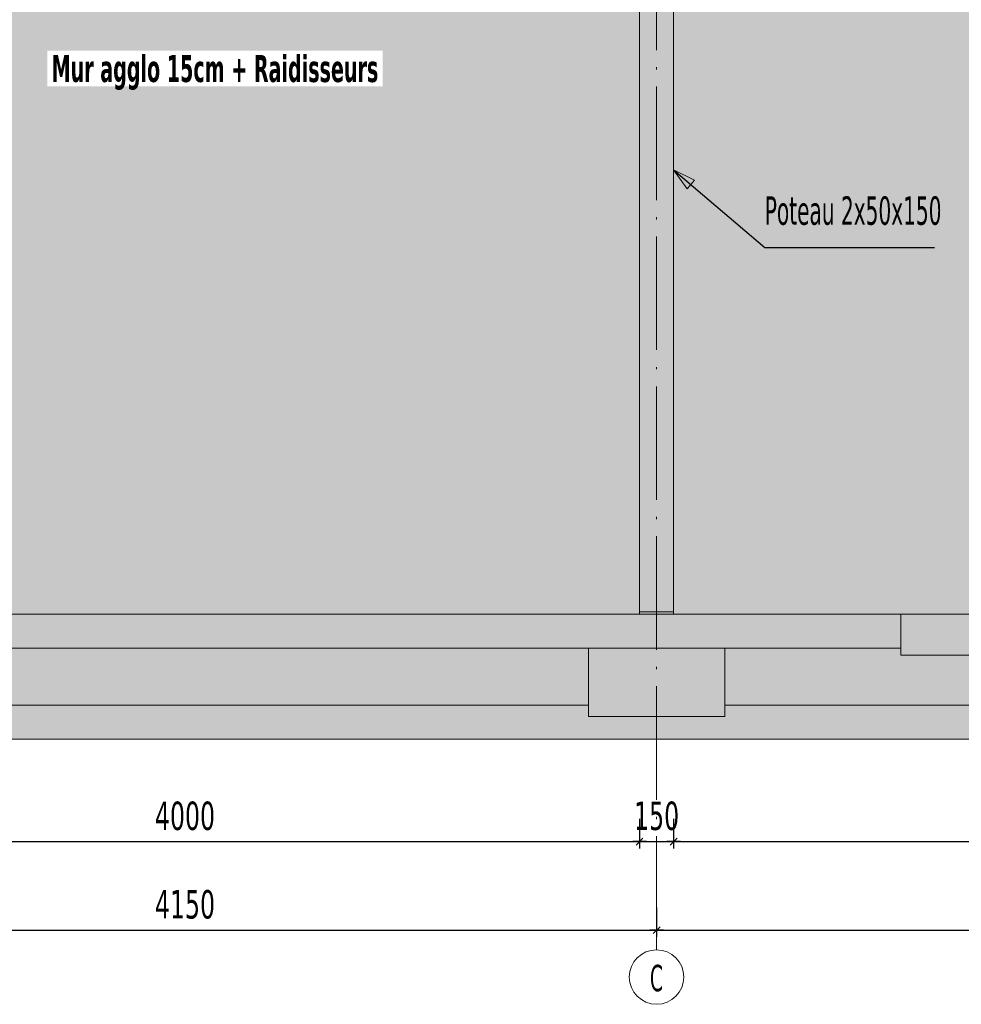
# Model space of a CAD drawing. Header units: millimetres. Extents: x 1567 to 2756, y -116 to 725.
# Tile 33 of 256: x 1825 to 1907, y 114 to 200. Entities that reach past the tile are written whole.
import ezdxf

# ---------------------------------------------------------------- set-up
doc = ezdxf.new("R2010")
doc.units = ezdxf.units.MM
doc.linetypes.add('CADWORK_5', pattern=[13.2, 10, -1.5, 0.2, -1.5])
doc.layers.add('Ech.1_50', color=7, linetype='Continuous')
doc.styles.add('tahoma-', font='txt', dxfattribs={"height": 1})
doc.styles.add('tahoma-b', font='txt', dxfattribs={"height": 1})
doc.styles.add('tahoma-z-r', font='txt', dxfattribs={"width": 0.704918})
doc.dimstyles.new('ISO-25', dxfattribs={"dimtxt": 2.5, "dimasz": 2.5, "dimexe": 1.25, "dimexo": 0.625, "dimtad": 1, "dimtxsty": 'Standard', "dimcen": 2.5, "dimadec": 0, "dimazin": 0, "dimtfac": 1, "dimtmove": 0, "dimatfit": 3, "dimfxl": 1, "dimarcsym": 0})

# ---------------------------------------------------------------- blocks, each defined once
blk = doc.blocks.new('cw-dimension-symbol2')
at = {"color": 0, "linetype": 'Continuous', "lineweight": -2}
for p, q in [((-1, 0), (1, 0)), ((-0.5, -0.5), (0.5, 0.5))]:
    blk.add_line(p, q, dxfattribs=at)
blk = doc.blocks.new('*D127')
at = {"layer": 'Defpoints', "color": 0}
for p in [(1797.578, 122.202), (1880.578, 122.202), (1880.578, 120.202)]:
    blk.add_point(p, dxfattribs=at)
at = {"layer": 'Ech.1_50', "color": 0, "linetype": 'Continuous', "lineweight": -2}
for p, q in [((1797.578, 122.202), (1797.578, 119.602)), ((1880.578, 122.202), (1880.578, 119.602)), ((1798.178, 120.202), (1879.978, 120.202))]:
    blk.add_line(p, q, dxfattribs=at)
at = {"layer": 'Ech.1_50', "color": 0, "lineweight": -2, "xscale": 0.6000000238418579, "yscale": 0.6000000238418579, "zscale": 0.6000000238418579, "rotation": 180}
blk.add_blockref('cw-dimension-symbol2', (1797.578, 120.202), dxfattribs=at)
at = {"layer": 'Ech.1_50', "color": 0, "lineweight": -2, "xscale": 0.6000000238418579, "yscale": 0.6000000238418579, "zscale": 0.6000000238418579}
blk.add_blockref('cw-dimension-symbol2', (1880.578, 120.202), dxfattribs=at)
at = {"layer": 'Ech.1_50', "color": 7, "linetype": 'Continuous', "lineweight": 5, "insert": (1839.078, 122.452), "char_height": 2.5, "attachment_point": 5, "style": 'tahoma-z-r'}
blk.add_mtext('4150', dxfattribs=at)
blk = doc.blocks.new('*D128')
at = {"layer": 'Defpoints', "color": 0}
for p in [(1880.578, 122.202), (1963.578, 122.202), (1963.578, 120.202)]:
    blk.add_point(p, dxfattribs=at)
at = {"layer": 'Ech.1_50', "color": 0, "linetype": 'Continuous', "lineweight": -2}
for p, q in [((1880.578, 122.202), (1880.578, 119.602)), ((1963.578, 122.202), (1963.578, 119.602)), ((1881.178, 120.202), (1962.978, 120.202))]:
    blk.add_line(p, q, dxfattribs=at)
at = {"layer": 'Ech.1_50', "color": 0, "lineweight": -2, "xscale": 0.6000000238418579, "yscale": 0.6000000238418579, "zscale": 0.6000000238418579, "rotation": 180}
blk.add_blockref('cw-dimension-symbol2', (1880.578, 120.202), dxfattribs=at)
at = {"layer": 'Ech.1_50', "color": 0, "lineweight": -2, "xscale": 0.6000000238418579, "yscale": 0.6000000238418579, "zscale": 0.6000000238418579}
blk.add_blockref('cw-dimension-symbol2', (1963.578, 120.202), dxfattribs=at)
at = {"layer": 'Ech.1_50', "color": 7, "linetype": 'Continuous', "lineweight": 5, "insert": (1922.078, 122.452), "char_height": 2.5, "attachment_point": 5, "style": 'tahoma-z-r'}
blk.add_mtext('4150', dxfattribs=at)
blk = doc.blocks.new('*D129')
at = {"layer": 'Defpoints', "color": 0}
for p in [(1799.078, 129.994), (1879.078, 129.994), (1879.078, 127.994)]:
    blk.add_point(p, dxfattribs=at)
at = {"layer": 'Ech.1_50', "color": 0, "linetype": 'Continuous', "lineweight": -2}
for p, q in [((1799.078, 129.994), (1799.078, 127.394)), ((1879.078, 129.994), (1879.078, 127.394)), ((1799.678, 127.994), (1878.478, 127.994))]:
    blk.add_line(p, q, dxfattribs=at)
at = {"layer": 'Ech.1_50', "color": 0, "lineweight": -2, "xscale": 0.6000000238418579, "yscale": 0.6000000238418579, "zscale": 0.6000000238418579, "rotation": 180}
blk.add_blockref('cw-dimension-symbol2', (1799.078, 127.994), dxfattribs=at)
at = {"layer": 'Ech.1_50', "color": 0, "lineweight": -2, "xscale": 0.6000000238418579, "yscale": 0.6000000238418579, "zscale": 0.6000000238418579}
blk.add_blockref('cw-dimension-symbol2', (1879.078, 127.994), dxfattribs=at)
at = {"layer": 'Ech.1_50', "color": 7, "linetype": 'Continuous', "lineweight": 5, "insert": (1839.078, 130.244), "char_height": 2.5, "attachment_point": 5, "style": 'tahoma-z-r'}
blk.add_mtext('4000', dxfattribs=at)
blk = doc.blocks.new('*D130')
at = {"layer": 'Defpoints', "color": 0}
for p in [(1879.078, 129.994), (1882.078, 129.994), (1882.078, 127.994)]:
    blk.add_point(p, dxfattribs=at)
at = {"layer": 'Ech.1_50', "color": 0, "linetype": 'Continuous', "lineweight": -2}
for p, q in [((1879.078, 129.994), (1879.078, 127.394)), ((1882.078, 129.994), (1882.078, 127.394)), ((1879.678, 127.994), (1881.478, 127.994))]:
    blk.add_line(p, q, dxfattribs=at)
at = {"layer": 'Ech.1_50', "color": 0, "lineweight": -2, "xscale": 0.6000000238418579, "yscale": 0.6000000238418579, "zscale": 0.6000000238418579, "rotation": 180}
blk.add_blockref('cw-dimension-symbol2', (1879.078, 127.994), dxfattribs=at)
at = {"layer": 'Ech.1_50', "color": 0, "lineweight": -2, "xscale": 0.6000000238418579, "yscale": 0.6000000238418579, "zscale": 0.6000000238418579}
blk.add_blockref('cw-dimension-symbol2', (1882.078, 127.994), dxfattribs=at)
at = {"layer": 'Ech.1_50', "color": 7, "linetype": 'Continuous', "lineweight": 5, "insert": (1880.578, 130.244), "char_height": 2.5, "attachment_point": 5, "style": 'tahoma-z-r'}
blk.add_mtext('150', dxfattribs=at)
blk = doc.blocks.new('*D131')
at = {"layer": 'Defpoints', "color": 0}
for p in [(1882.078, 129.994), (1962.078, 129.994), (1962.078, 127.994)]:
    blk.add_point(p, dxfattribs=at)
at = {"layer": 'Ech.1_50', "color": 0, "linetype": 'Continuous', "lineweight": -2}
for p, q in [((1882.078, 129.994), (1882.078, 127.394)), ((1962.078, 129.994), (1962.078, 127.394)), ((1882.678, 127.994), (1961.478, 127.994))]:
    blk.add_line(p, q, dxfattribs=at)
at = {"layer": 'Ech.1_50', "color": 0, "lineweight": -2, "xscale": 0.6000000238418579, "yscale": 0.6000000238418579, "zscale": 0.6000000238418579, "rotation": 180}
blk.add_blockref('cw-dimension-symbol2', (1882.078, 127.994), dxfattribs=at)
at = {"layer": 'Ech.1_50', "color": 0, "lineweight": -2, "xscale": 0.6000000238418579, "yscale": 0.6000000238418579, "zscale": 0.6000000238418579}
blk.add_blockref('cw-dimension-symbol2', (1962.078, 127.994), dxfattribs=at)
at = {"layer": 'Ech.1_50', "color": 7, "linetype": 'Continuous', "lineweight": 5, "insert": (1922.078, 130.244), "char_height": 2.5, "attachment_point": 5, "style": 'tahoma-z-r'}
blk.add_mtext('4000', dxfattribs=at)
blk = doc.blocks.new('cw-line-extremity2')
at = {"linetype": 'Continuous', "lineweight": 0}
blk.add_hatch(color=0, dxfattribs=at).paths.add_polyline_path([(0, 0), (2, 0.5), (2, -0.5)])
at = {"color": 0, "linetype": 'Continuous', "lineweight": -2}
for p, q in [((0, 0), (2, 0.5)), ((2, -0.5), (0, 0)), ((2, 0.5), (2, -0.5))]:
    blk.add_line(p, q, dxfattribs=at)

msp = doc.modelspace()

# ---------------------------------------------------------------- hatches: boundary and pattern name
at = {"layer": 'Ech.1_50', "linetype": 'Continuous', "lineweight": 5, "true_color": 0xe0c8b3, "transparency": 33554687}
h = msp.add_hatch(color=9, dxfattribs=at)
h.paths.add_polyline_path([(1879.078, 148.216), (1882.078, 148.216), (1882.078, 282.956), (1879.078, 284.306), (1879.078, 262.088), (1879.078, 148.216)])
h.paths.add_polyline_path([(1879.378, 262.088), (1879.378, 262.416), (1881.778, 262.416), (1881.778, 238.016), (1879.378, 238.016), (1879.378, 262.088)])
at = {"layer": 'Ech.1_50', "linetype": 'Continuous', "lineweight": 5, "true_color": 0xfdfdfd, "transparency": 33554687}
for points in [[(1879.078, 210.602), (1799.078, 210.602), (1799.078, 210.416), (1799.168, 210.326), (1799.168, 208.106), (1799.078, 208.016), (1799.078, 148.016), (1879.078, 148.016), (1879.078, 210.602)], [(1961.078, 210.602), (1882.078, 210.602), (1882.078, 148.016), (1961.078, 148.016), (1961.078, 210.602)], [(1874.578, 145.016), (1803.578, 145.016), (1803.578, 140.016), (1874.578, 140.016), (1874.578, 145.016)], [(1961.078, 145.016), (1942.078, 145.016), (1942.078, 144.416), (1902.078, 144.416), (1902.078, 145.016), (1886.578, 145.016), (1886.578, 140.016), (1961.078, 140.016), (1961.078, 145.016)]]:
    msp.add_hatch(color=7, dxfattribs=at).paths.add_polyline_path(points)
at = {"layer": 'Ech.1_50', "linetype": 'Continuous', "lineweight": 5, "true_color": 0xb3d6f7, "transparency": 33554687}
msp.add_hatch(color=254, dxfattribs=at).paths.add_polyline_path([(1879.078, 148.016), (1882.078, 148.016), (1882.078, 148.216), (1879.078, 148.216), (1879.078, 148.016)])
at = {"layer": 'Ech.1_50', "linetype": 'Continuous', "lineweight": 5, "true_color": 0xdcdcdc, "transparency": 33554687}
msp.add_hatch(color=254, dxfattribs=at).paths.add_polyline_path([(1902.078, 148.016), (1796.078, 148.016), (1796.078, 145.016), (1902.078, 145.016), (1902.078, 148.016)])
at = {"layer": 'Ech.1_50', "linetype": 'Continuous', "lineweight": 5, "true_color": 0xd0d0d0, "transparency": 33554687}
msp.add_hatch(color=254, dxfattribs=at).paths.add_polyline_path([(1942.078, 148.016), (1902.078, 148.016), (1902.078, 144.416), (1942.078, 144.416), (1942.078, 148.016)])
at = {"layer": 'Ech.1_50', "linetype": 'Continuous', "lineweight": 5, "true_color": 0xf3f3f3, "transparency": 33554687}
for points in [[(1886.578, 145.016), (1874.578, 145.016), (1874.578, 139.016), (1886.578, 139.016), (1886.578, 145.016)], [(1639.578, 137.016), (1958.578, 137.016), (1958.578, 140.016), (1886.578, 140.016), (1886.578, 139.016), (1874.578, 139.016), (1874.578, 140.016), (1803.578, 140.016), (1803.578, 139.016), (1791.578, 139.016), (1791.578, 140.016), (1703.578, 140.016), (1703.578, 139.016), (1691.578, 139.016), (1691.578, 140.016), (1639.578, 140.016), (1639.578, 137.016)]]:
    msp.add_hatch(color=7, dxfattribs=at).paths.add_polyline_path(points)

# ---------------------------------------------------------------- linework, layer by layer
at = {"layer": 'Ech.1_50', "color": 7, "linetype": 'Continuous', "lineweight": 5}
for points in [[(1879.078, 148.216), (1882.078, 148.216), (1882.078, 282.956), (1879.078, 284.306), (1879.078, 262.088), (1879.078, 148.216)], [(1879.078, 210.602), (1799.078, 210.602), (1799.078, 210.416), (1799.168, 210.326), (1799.168, 208.106), (1799.078, 208.016), (1799.078, 148.016), (1879.078, 148.016), (1879.078, 210.602)], [(1961.078, 210.602), (1882.078, 210.602), (1882.078, 148.016), (1961.078, 148.016), (1961.078, 210.602)], [(1879.078, 148.016), (1882.078, 148.016), (1882.078, 148.216), (1879.078, 148.216), (1879.078, 148.016)], [(1902.078, 148.016), (1796.078, 148.016), (1796.078, 145.016), (1902.078, 145.016), (1902.078, 148.016)], [(1942.078, 148.016), (1902.078, 148.016), (1902.078, 144.416), (1942.078, 144.416), (1942.078, 148.016)], [(1874.578, 145.016), (1803.578, 145.016), (1803.578, 140.016), (1874.578, 140.016), (1874.578, 145.016)], [(1886.578, 145.016), (1874.578, 145.016), (1874.578, 139.016), (1886.578, 139.016), (1886.578, 145.016)], [(1961.078, 145.016), (1942.078, 145.016), (1942.078, 144.416), (1902.078, 144.416), (1902.078, 145.016), (1886.578, 145.016), (1886.578, 140.016), (1961.078, 140.016), (1961.078, 145.016)], [(1639.578, 137.016), (1958.578, 137.016), (1958.578, 140.016), (1886.578, 140.016), (1886.578, 139.016), (1874.578, 139.016), (1874.578, 140.016), (1803.578, 140.016), (1803.578, 139.016), (1791.578, 139.016), (1791.578, 140.016), (1703.578, 140.016), (1703.578, 139.016), (1691.578, 139.016), (1691.578, 140.016), (1639.578, 140.016), (1639.578, 137.016)]]:
    msp.add_lwpolyline(points, close=True, dxfattribs=at)

# ---------------------------------------------------------------- block references
at = {"layer": 'Ech.1_50', "color": 7, "lineweight": 5, "rotation": 319.5537679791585}
msp.add_blockref('cw-line-extremity2', (1882.078, 187.133), dxfattribs=at)

# ---------------------------------------------------------------- texts
at = {"layer": 'Ech.1_50', "linetype": 'Continuous', "insert": (1890.098, 184.796), "char_height": 2.5, "attachment_point": 1, "style": 'tahoma-'}
msp.add_mtext('\\C7;\\fTahoma|b0|i0;\\W0.600000;Poteau 2x50x150', dxfattribs=at)

# ---------------------------------------------------------------- dimensions: what is measured, and where the dimension line sits
at = {"layer": 'Ech.1_50', "color": 7, "linetype": 'Continuous', "lineweight": 5}
for base, p1, p2, text, picture, middle in [((1879.078, 127.994), (1799.078, 129.994), (1879.078, 129.994), '4000', '*D129', (1839.078, 130.244)), ((1882.078, 127.994), (1879.078, 129.994), (1882.078, 129.994), '150', '*D130', (1880.578, 130.244)), ((1962.078, 127.994), (1882.078, 129.994), (1962.078, 129.994), '4000', '*D131', (1922.078, 130.244)), ((1880.578, 120.202), (1797.578, 122.202), (1880.578, 122.202), '4150', '*D127', (1839.078, 122.452)), ((1963.578, 120.202), (1880.578, 122.202), (1963.578, 122.202), '4150', '*D128', (1922.078, 122.452))]:
    dim = msp.add_linear_dim(base=base, p1=p1, p2=p2, angle=0, text=text, dimstyle='ISO-25', override={"dimtxt": 2.5, "dimasz": 0.6, "dimexe": 0.6, "dimexo": 0, "dimgap": 0, "dimdec": 0, "dimlfac": 1, "dimtxsty": 'tahoma-z-r', "dimblk": 'cw-dimension-symbol2', "dimclrt": 7, "dimtmove": 2}, dxfattribs=at)
    dim.commit()
    dim.dimension.update_dxf_attribs({"geometry": picture, "text_midpoint": middle, "dimtype": 161})

# ---------------------------------------------------------------- leaders
at = {"layer": 'Ech.1_50', "color": 7, "linetype": 'Continuous', "lineweight": 5, "has_arrowhead": 0}
msp.add_leader([(1882.078, 187.133), (1890.098, 180.296), (1905.029, 180.296)], dimstyle='ISO-25', dxfattribs=at)

# ---------------------------------------------------------------- wipeouts: each hides what was drawn before it
at = {"linetype": 'Continuous'}
msp.add_wipeout([(1880.578, 113.672), (1880.594, 113.672), (1880.609, 113.672), (1880.624, 113.673), (1880.639, 113.673), (1880.654, 113.673), (1880.669, 113.674), (1880.684, 113.674), (1880.699, 113.675), (1880.714, 113.676), (1880.729, 113.677), (1880.744, 113.678), (1880.759, 113.679), (1880.774, 113.68), (1880.789, 113.681), (1880.804, 113.683), (1880.819, 113.684), (1880.834, 113.686), (1880.849, 113.687), (1880.864, 113.689), (1880.879, 113.691), (1880.894, 113.693), (1880.909, 113.695), (1880.924, 113.697), (1880.939, 113.699), (1880.954, 113.702), (1880.969, 113.704), (1880.984, 113.707), (1880.998, 113.709), (1881.013, 113.712), (1881.028, 113.715), (1881.043, 113.718), (1881.058, 113.72), (1881.072, 113.724), (1881.087, 113.727), (1881.102, 113.73), (1881.117, 113.733), (1881.131, 113.737), (1881.146, 113.74), (1881.161, 113.744), (1881.175, 113.748), (1881.19, 113.751), (1881.204, 113.755), (1881.219, 113.759), (1881.234, 113.763), (1881.248, 113.767), (1881.262, 113.772), (1881.277, 113.776), (1881.291, 113.78), (1881.306, 113.785), (1881.32, 113.79), (1881.334, 113.794), (1881.349, 113.799), (1881.363, 113.804), (1881.377, 113.809), (1881.391, 113.814), (1881.406, 113.819), (1881.42, 113.824), (1881.434, 113.83), (1881.448, 113.835), (1881.462, 113.841), (1881.476, 113.846), (1881.49, 113.852), (1881.504, 113.858), (1881.518, 113.864), (1881.532, 113.87), (1881.545, 113.876), (1881.559, 113.882), (1881.573, 113.888), (1881.587, 113.894), (1881.6, 113.901), (1881.614, 113.907), (1881.628, 113.914), (1881.641, 113.92), (1881.655, 113.927), (1881.668, 113.934), (1881.681, 113.941), (1881.695, 113.948), (1881.708, 113.955), (1881.721, 113.962), (1881.735, 113.969), (1881.748, 113.976), (1881.761, 113.984), (1881.774, 113.991), (1881.787, 113.999), (1881.8, 114.006), (1881.813, 114.014), (1881.826, 114.022), (1881.839, 114.03), (1881.852, 114.038), (1881.864, 114.046), (1881.877, 114.054), (1881.89, 114.062), (1881.902, 114.07), (1881.915, 114.079), (1881.927, 114.087), (1881.94, 114.096), (1881.952, 114.104), (1881.965, 114.113), (1881.977, 114.122), (1881.989, 114.13), (1882.001, 114.139), (1882.013, 114.148), (1882.025, 114.157), (1882.037, 114.167), (1882.049, 114.176), (1882.061, 114.185), (1882.073, 114.194), (1882.085, 114.204), (1882.097, 114.213), (1882.108, 114.223), (1882.12, 114.233), (1882.131, 114.242), (1882.143, 114.252), (1882.154, 114.262), (1882.166, 114.272), (1882.177, 114.282), (1882.188, 114.292), (1882.199, 114.302), (1882.21, 114.312), (1882.221, 114.323), (1882.232, 114.333), (1882.243, 114.343), (1882.254, 114.354), (1882.265, 114.364), (1882.275, 114.375), (1882.286, 114.386), (1882.297, 114.397), (1882.307, 114.407), (1882.318, 114.418), (1882.328, 114.429), (1882.338, 114.44), (1882.348, 114.451), (1882.359, 114.462), (1882.369, 114.474), (1882.379, 114.485), (1882.389, 114.496), (1882.398, 114.508), (1882.408, 114.519), (1882.418, 114.531), (1882.428, 114.542), (1882.437, 114.554), (1882.447, 114.566), (1882.456, 114.577), (1882.466, 114.589), (1882.475, 114.601), (1882.484, 114.613), (1882.493, 114.625), (1882.502, 114.637), (1882.511, 114.649), (1882.52, 114.661), (1882.529, 114.674), (1882.538, 114.686), (1882.546, 114.698), (1882.555, 114.711), (1882.563, 114.723), (1882.572, 114.736), (1882.58, 114.748), (1882.588, 114.761), (1882.597, 114.773), (1882.605, 114.786), (1882.613, 114.799), (1882.621, 114.812), (1882.629, 114.825), (1882.636, 114.837), (1882.644, 114.85), (1882.652, 114.863), (1882.659, 114.876), (1882.667, 114.89), (1882.674, 114.903), (1882.682, 114.916), (1882.689, 114.929), (1882.696, 114.942), (1882.703, 114.956), (1882.71, 114.969), (1882.717, 114.983), (1882.724, 114.996), (1882.73, 115.009), (1882.737, 115.023), (1882.744, 115.037), (1882.75, 115.05), (1882.756, 115.064), (1882.763, 115.078), (1882.769, 115.091), (1882.775, 115.105), (1882.781, 115.119), (1882.787, 115.133), (1882.793, 115.147), (1882.799, 115.161), (1882.804, 115.175), (1882.81, 115.189), (1882.815, 115.203), (1882.821, 115.217), (1882.826, 115.231), (1882.831, 115.245), (1882.837, 115.259), (1882.842, 115.273), (1882.847, 115.288), (1882.851, 115.302), (1882.856, 115.316), (1882.861, 115.33), (1882.866, 115.345), (1882.87, 115.359), (1882.875, 115.374), (1882.879, 115.388), (1882.883, 115.403), (1882.887, 115.417), (1882.891, 115.432), (1882.895, 115.446), (1882.899, 115.461), (1882.903, 115.475), (1882.907, 115.49), (1882.91, 115.505), (1882.914, 115.519), (1882.917, 115.534), (1882.921, 115.549), (1882.924, 115.563), (1882.927, 115.578), (1882.93, 115.593), (1882.933, 115.608), (1882.936, 115.622), (1882.939, 115.637), (1882.941, 115.652), (1882.944, 115.667), (1882.946, 115.682), (1882.949, 115.697), (1882.951, 115.712), (1882.953, 115.726), (1882.956, 115.741), (1882.958, 115.756), (1882.959, 115.771), (1882.961, 115.786), (1882.963, 115.801), (1882.965, 115.816), (1882.966, 115.831), (1882.968, 115.846), (1882.969, 115.861), (1882.97, 115.876), (1882.972, 115.891), (1882.973, 115.906), (1882.974, 115.921), (1882.975, 115.936), (1882.975, 115.952), (1882.976, 115.967), (1882.977, 115.982), (1882.977, 115.997), (1882.978, 116.012), (1882.978, 116.027), (1882.978, 116.042), (1882.978, 116.057), (1882.978, 116.072), (1882.978, 116.087), (1882.978, 116.102), (1882.978, 116.117), (1882.978, 116.132), (1882.977, 116.148), (1882.977, 116.163), (1882.976, 116.178), (1882.975, 116.193), (1882.975, 116.208), (1882.974, 116.223), (1882.973, 116.238), (1882.972, 116.253), (1882.97, 116.268), (1882.969, 116.283), (1882.968, 116.298), (1882.966, 116.313), (1882.965, 116.328), (1882.963, 116.343), (1882.961, 116.358), (1882.959, 116.373), (1882.958, 116.388), (1882.956, 116.403), (1882.953, 116.418), (1882.951, 116.433), (1882.949, 116.448), (1882.946, 116.462), (1882.944, 116.477), (1882.941, 116.492), (1882.939, 116.507), (1882.936, 116.522), (1882.933, 116.537), (1882.93, 116.551), (1882.927, 116.566), (1882.924, 116.581), (1882.921, 116.596), (1882.917, 116.61), (1882.914, 116.625), (1882.91, 116.64), (1882.907, 116.654), (1882.903, 116.669), (1882.899, 116.684), (1882.895, 116.698), (1882.891, 116.713), (1882.887, 116.727), (1882.883, 116.742), (1882.879, 116.756), (1882.875, 116.771), (1882.87, 116.785), (1882.866, 116.799), (1882.861, 116.814), (1882.856, 116.828), (1882.851, 116.842), (1882.847, 116.857), (1882.842, 116.871), (1882.837, 116.885), (1882.831, 116.899), (1882.826, 116.913), (1882.821, 116.928), (1882.815, 116.942), (1882.81, 116.956), (1882.804, 116.97), (1882.799, 116.984), (1882.793, 116.998), (1882.787, 117.011), (1882.781, 117.025), (1882.775, 117.039), (1882.769, 117.053), (1882.763, 117.067), (1882.756, 117.08), (1882.75, 117.094), (1882.744, 117.108), (1882.737, 117.121), (1882.73, 117.135), (1882.724, 117.148), (1882.717, 117.162), (1882.71, 117.175), (1882.703, 117.188), (1882.696, 117.202), (1882.689, 117.215), (1882.682, 117.228), (1882.674, 117.242), (1882.667, 117.255), (1882.659, 117.268), (1882.652, 117.281), (1882.644, 117.294), (1882.636, 117.307), (1882.629, 117.32), (1882.621, 117.333), (1882.613, 117.345), (1882.605, 117.358), (1882.597, 117.371), (1882.588, 117.383), (1882.58, 117.396), (1882.572, 117.409), (1882.563, 117.421), (1882.555, 117.434), (1882.546, 117.446), (1882.538, 117.458), (1882.529, 117.471), (1882.52, 117.483), (1882.511, 117.495), (1882.502, 117.507), (1882.493, 117.519), (1882.484, 117.531), (1882.475, 117.543), (1882.466, 117.555), (1882.456, 117.567), (1882.447, 117.579), (1882.437, 117.59), (1882.428, 117.602), (1882.418, 117.614), (1882.408, 117.625), (1882.398, 117.637), (1882.389, 117.648), (1882.379, 117.659), (1882.369, 117.671), (1882.359, 117.682), (1882.348, 117.693), (1882.338, 117.704), (1882.328, 117.715), (1882.318, 117.726), (1882.307, 117.737), (1882.297, 117.748), (1882.286, 117.758), (1882.275, 117.769), (1882.265, 117.78), (1882.254, 117.79), (1882.243, 117.801), (1882.232, 117.811), (1882.221, 117.822), (1882.21, 117.832), (1882.199, 117.842), (1882.188, 117.852), (1882.177, 117.862), (1882.166, 117.872), (1882.154, 117.882), (1882.143, 117.892), (1882.131, 117.902), (1882.12, 117.912), (1882.108, 117.921), (1882.097, 117.931), (1882.085, 117.94), (1882.073, 117.95), (1882.061, 117.959), (1882.049, 117.968), (1882.037, 117.978), (1882.025, 117.987), (1882.013, 117.996), (1882.001, 118.005), (1881.989, 118.014), (1881.977, 118.023), (1881.965, 118.031), (1881.952, 118.04), (1881.94, 118.049), (1881.927, 118.057), (1881.915, 118.066), (1881.902, 118.074), (1881.89, 118.082), (1881.877, 118.09), (1881.864, 118.099), (1881.852, 118.107), (1881.839, 118.115), (1881.826, 118.122), (1881.813, 118.13), (1881.8, 118.138), (1881.787, 118.146), (1881.774, 118.153), (1881.761, 118.161), (1881.748, 118.168), (1881.735, 118.175), (1881.721, 118.182), (1881.708, 118.19), (1881.695, 118.197), (1881.681, 118.204), (1881.668, 118.211), (1881.655, 118.217), (1881.641, 118.224), (1881.628, 118.231), (1881.614, 118.237), (1881.6, 118.244), (1881.587, 118.25), (1881.573, 118.256), (1881.559, 118.263), (1881.545, 118.269), (1881.532, 118.275), (1881.518, 118.281), (1881.504, 118.287), (1881.49, 118.292), (1881.476, 118.298), (1881.462, 118.304), (1881.448, 118.309), (1881.434, 118.315), (1881.42, 118.32), (1881.406, 118.325), (1881.391, 118.33), (1881.377, 118.335), (1881.363, 118.34), (1881.349, 118.345), (1881.334, 118.35), (1881.32, 118.355), (1881.306, 118.359), (1881.291, 118.364), (1881.277, 118.368), (1881.262, 118.373), (1881.248, 118.377), (1881.234, 118.381), (1881.219, 118.385), (1881.204, 118.389), (1881.19, 118.393), (1881.175, 118.397), (1881.161, 118.4), (1881.146, 118.404), (1881.131, 118.408), (1881.117, 118.411), (1881.102, 118.414), (1881.087, 118.418), (1881.072, 118.421), (1881.058, 118.424), (1881.043, 118.427), (1881.028, 118.43), (1881.013, 118.432), (1880.998, 118.435), (1880.984, 118.438), (1880.969, 118.44), (1880.954, 118.443), (1880.939, 118.445), (1880.924, 118.447), (1880.909, 118.449), (1880.894, 118.451), (1880.879, 118.453), (1880.864, 118.455), (1880.849, 118.457), (1880.834, 118.458), (1880.819, 118.46), (1880.804, 118.461), (1880.789, 118.463), (1880.774, 118.464), (1880.759, 118.465), (1880.744, 118.466), (1880.729, 118.467), (1880.714, 118.468), (1880.699, 118.469), (1880.684, 118.47), (1880.669, 118.47), (1880.654, 118.471), (1880.639, 118.471), (1880.624, 118.472), (1880.609, 118.472), (1880.594, 118.472), (1880.578, 118.472), (1880.563, 118.472), (1880.548, 118.472), (1880.533, 118.472), (1880.518, 118.471), (1880.503, 118.471), (1880.488, 118.47), (1880.473, 118.47), (1880.458, 118.469), (1880.443, 118.468), (1880.428, 118.467), (1880.413, 118.466), (1880.398, 118.465), (1880.383, 118.464), (1880.368, 118.463), (1880.353, 118.461), (1880.338, 118.46), (1880.323, 118.458), (1880.308, 118.457), (1880.293, 118.455), (1880.278, 118.453), (1880.263, 118.451), (1880.248, 118.449), (1880.233, 118.447), (1880.218, 118.445), (1880.203, 118.443), (1880.188, 118.44), (1880.173, 118.438), (1880.158, 118.435), (1880.144, 118.432), (1880.129, 118.43), (1880.114, 118.427), (1880.099, 118.424), (1880.084, 118.421), (1880.07, 118.418), (1880.055, 118.414), (1880.04, 118.411), (1880.025, 118.408), (1880.011, 118.404), (1879.996, 118.4), (1879.982, 118.397), (1879.967, 118.393), (1879.952, 118.389), (1879.938, 118.385), (1879.923, 118.381), (1879.909, 118.377), (1879.894, 118.373), (1879.88, 118.368), (1879.866, 118.364), (1879.851, 118.359), (1879.837, 118.355), (1879.822, 118.35), (1879.808, 118.345), (1879.794, 118.34), (1879.78, 118.335), (1879.765, 118.33), (1879.751, 118.325), (1879.737, 118.32), (1879.723, 118.315), (1879.709, 118.309), (1879.695, 118.304), (1879.681, 118.298), (1879.667, 118.292), (1879.653, 118.287), (1879.639, 118.281), (1879.625, 118.275), (1879.611, 118.269), (1879.598, 118.263), (1879.584, 118.256), (1879.57, 118.25), (1879.557, 118.244), (1879.543, 118.237), (1879.529, 118.231), (1879.516, 118.224), (1879.502, 118.217), (1879.489, 118.211), (1879.475, 118.204), (1879.462, 118.197), (1879.449, 118.19), (1879.435, 118.182), (1879.422, 118.175), (1879.409, 118.168), (1879.396, 118.161), (1879.383, 118.153), (1879.37, 118.146), (1879.357, 118.138), (1879.344, 118.13), (1879.331, 118.122), (1879.318, 118.115), (1879.305, 118.107), (1879.292, 118.099), (1879.28, 118.09), (1879.267, 118.082), (1879.254, 118.074), (1879.242, 118.066), (1879.229, 118.057), (1879.217, 118.049), (1879.205, 118.04), (1879.192, 118.031), (1879.18, 118.023), (1879.168, 118.014), (1879.156, 118.005), (1879.143, 117.996), (1879.131, 117.987), (1879.119, 117.978), (1879.107, 117.968), (1879.096, 117.959), (1879.084, 117.95), (1879.072, 117.94), (1879.06, 117.931), (1879.049, 117.921), (1879.037, 117.912), (1879.025, 117.902), (1879.014, 117.892), (1879.003, 117.882), (1878.991, 117.872), (1878.98, 117.862), (1878.969, 117.852), (1878.958, 117.842), (1878.947, 117.832), (1878.936, 117.822), (1878.925, 117.811), (1878.914, 117.801), (1878.903, 117.79), (1878.892, 117.78), (1878.881, 117.769), (1878.871, 117.758), (1878.86, 117.748), (1878.85, 117.737), (1878.839, 117.726), (1878.829, 117.715), (1878.819, 117.704), (1878.808, 117.693), (1878.798, 117.682), (1878.788, 117.671), (1878.778, 117.659), (1878.768, 117.648), (1878.758, 117.637), (1878.749, 117.625), (1878.739, 117.614), (1878.729, 117.602), (1878.72, 117.59), (1878.71, 117.579), (1878.701, 117.567), (1878.691, 117.555), (1878.682, 117.543), (1878.673, 117.531), (1878.664, 117.519), (1878.655, 117.507), (1878.646, 117.495), (1878.637, 117.483), (1878.628, 117.471), (1878.619, 117.458), (1878.611, 117.446), (1878.602, 117.434), (1878.593, 117.421), (1878.585, 117.409), (1878.577, 117.396), (1878.568, 117.383), (1878.56, 117.371), (1878.552, 117.358), (1878.544, 117.345), (1878.536, 117.333), (1878.528, 117.32), (1878.52, 117.307), (1878.513, 117.294), (1878.505, 117.281), (1878.497, 117.268), (1878.49, 117.255), (1878.483, 117.242), (1878.475, 117.228), (1878.468, 117.215), (1878.461, 117.202), (1878.454, 117.188), (1878.447, 117.175), (1878.44, 117.162), (1878.433, 117.148), (1878.426, 117.135), (1878.42, 117.121), (1878.413, 117.108), (1878.407, 117.094), (1878.4, 117.08), (1878.394, 117.067), (1878.388, 117.053), (1878.382, 117.039), (1878.376, 117.025), (1878.37, 117.011), (1878.364, 116.998), (1878.358, 116.984), (1878.353, 116.97), (1878.347, 116.956), (1878.341, 116.942), (1878.336, 116.928), (1878.331, 116.913), (1878.325, 116.899), (1878.32, 116.885), (1878.315, 116.871), (1878.31, 116.857), (1878.305, 116.842), (1878.301, 116.828), (1878.296, 116.814), (1878.291, 116.799), (1878.287, 116.785), (1878.282, 116.771), (1878.278, 116.756), (1878.274, 116.742), (1878.27, 116.727), (1878.265, 116.713), (1878.262, 116.698), (1878.258, 116.684), (1878.254, 116.669), (1878.25, 116.654), (1878.247, 116.64), (1878.243, 116.625), (1878.24, 116.61), (1878.236, 116.596), (1878.233, 116.581), (1878.23, 116.566), (1878.227, 116.551), (1878.224, 116.537), (1878.221, 116.522), (1878.218, 116.507), (1878.215, 116.492), (1878.213, 116.477), (1878.21, 116.462), (1878.208, 116.448), (1878.206, 116.433), (1878.203, 116.418), (1878.201, 116.403), (1878.199, 116.388), (1878.197, 116.373), (1878.196, 116.358), (1878.194, 116.343), (1878.192, 116.328), (1878.191, 116.313), (1878.189, 116.298), (1878.188, 116.283), (1878.186, 116.268), (1878.185, 116.253), (1878.184, 116.238), (1878.183, 116.223), (1878.182, 116.208), (1878.181, 116.193), (1878.181, 116.178), (1878.18, 116.163), (1878.18, 116.148), (1878.179, 116.132), (1878.179, 116.117), (1878.179, 116.102), (1878.178, 116.087), (1878.178, 116.072), (1878.178, 116.057), (1878.179, 116.042), (1878.179, 116.027), (1878.179, 116.012), (1878.18, 115.997), (1878.18, 115.982), (1878.181, 115.967), (1878.181, 115.952), (1878.182, 115.936), (1878.183, 115.921), (1878.184, 115.906), (1878.185, 115.891), (1878.186, 115.876), (1878.188, 115.861), (1878.189, 115.846), (1878.191, 115.831), (1878.192, 115.816), (1878.194, 115.801), (1878.196, 115.786), (1878.197, 115.771), (1878.199, 115.756), (1878.201, 115.741), (1878.203, 115.726), (1878.206, 115.712), (1878.208, 115.697), (1878.21, 115.682), (1878.213, 115.667), (1878.215, 115.652), (1878.218, 115.637), (1878.221, 115.622), (1878.224, 115.608), (1878.227, 115.593), (1878.23, 115.578), (1878.233, 115.563), (1878.236, 115.549), (1878.24, 115.534), (1878.243, 115.519), (1878.247, 115.505), (1878.25, 115.49), (1878.254, 115.475), (1878.258, 115.461), (1878.262, 115.446), (1878.265, 115.432), (1878.27, 115.417), (1878.274, 115.403), (1878.278, 115.388), (1878.282, 115.374), (1878.287, 115.359), (1878.291, 115.345), (1878.296, 115.33), (1878.301, 115.316), (1878.305, 115.302), (1878.31, 115.288), (1878.315, 115.273), (1878.32, 115.259), (1878.325, 115.245), (1878.331, 115.231), (1878.336, 115.217), (1878.341, 115.203), (1878.347, 115.189), (1878.353, 115.175), (1878.358, 115.161), (1878.364, 115.147), (1878.37, 115.133), (1878.376, 115.119), (1878.382, 115.105), (1878.388, 115.091), (1878.394, 115.078), (1878.4, 115.064), (1878.407, 115.05), (1878.413, 115.037), (1878.42, 115.023), (1878.426, 115.009), (1878.433, 114.996), (1878.44, 114.983), (1878.447, 114.969), (1878.454, 114.956), (1878.461, 114.942), (1878.468, 114.929), (1878.475, 114.916), (1878.483, 114.903), (1878.49, 114.89), (1878.497, 114.876), (1878.505, 114.863), (1878.513, 114.85), (1878.52, 114.837), (1878.528, 114.825), (1878.536, 114.812), (1878.544, 114.799), (1878.552, 114.786), (1878.56, 114.773), (1878.568, 114.761), (1878.577, 114.748), (1878.585, 114.736), (1878.593, 114.723), (1878.602, 114.711), (1878.611, 114.698), (1878.619, 114.686), (1878.628, 114.674), (1878.637, 114.661), (1878.646, 114.649), (1878.655, 114.637), (1878.664, 114.625), (1878.673, 114.613), (1878.682, 114.601), (1878.691, 114.589), (1878.701, 114.577), (1878.71, 114.566), (1878.72, 114.554), (1878.729, 114.542), (1878.739, 114.531), (1878.749, 114.519), (1878.758, 114.508), (1878.768, 114.496), (1878.778, 114.485), (1878.788, 114.474), (1878.798, 114.462), (1878.808, 114.451), (1878.819, 114.44), (1878.829, 114.429), (1878.839, 114.418), (1878.85, 114.407), (1878.86, 114.397), (1878.871, 114.386), (1878.881, 114.375), (1878.892, 114.364), (1878.903, 114.354), (1878.914, 114.343), (1878.925, 114.333), (1878.936, 114.323), (1878.947, 114.312), (1878.958, 114.302), (1878.969, 114.292), (1878.98, 114.282), (1878.991, 114.272), (1879.003, 114.262), (1879.014, 114.252), (1879.025, 114.242), (1879.037, 114.233), (1879.049, 114.223), (1879.06, 114.213), (1879.072, 114.204), (1879.084, 114.194), (1879.096, 114.185), (1879.107, 114.176), (1879.119, 114.167), (1879.131, 114.157), (1879.143, 114.148), (1879.156, 114.139), (1879.168, 114.13), (1879.18, 114.122), (1879.192, 114.113), (1879.205, 114.104), (1879.217, 114.096), (1879.229, 114.087), (1879.242, 114.079), (1879.254, 114.07), (1879.267, 114.062), (1879.28, 114.054), (1879.292, 114.046), (1879.305, 114.038), (1879.318, 114.03), (1879.331, 114.022), (1879.344, 114.014), (1879.357, 114.006), (1879.37, 113.999), (1879.383, 113.991), (1879.396, 113.984), (1879.409, 113.976), (1879.422, 113.969), (1879.435, 113.962), (1879.449, 113.955), (1879.462, 113.948), (1879.475, 113.941), (1879.489, 113.934), (1879.502, 113.927), (1879.516, 113.92), (1879.529, 113.914), (1879.543, 113.907), (1879.557, 113.901), (1879.57, 113.894), (1879.584, 113.888), (1879.598, 113.882), (1879.611, 113.876), (1879.625, 113.87), (1879.639, 113.864), (1879.653, 113.858), (1879.667, 113.852), (1879.681, 113.846), (1879.695, 113.841), (1879.709, 113.835), (1879.723, 113.83), (1879.737, 113.824), (1879.751, 113.819), (1879.765, 113.814), (1879.78, 113.809), (1879.794, 113.804), (1879.808, 113.799), (1879.822, 113.794), (1879.837, 113.79), (1879.851, 113.785), (1879.866, 113.78), (1879.88, 113.776), (1879.894, 113.772), (1879.909, 113.767), (1879.923, 113.763), (1879.938, 113.759), (1879.952, 113.755), (1879.967, 113.751), (1879.982, 113.748), (1879.996, 113.744), (1880.011, 113.74), (1880.025, 113.737), (1880.04, 113.733), (1880.055, 113.73), (1880.07, 113.727), (1880.084, 113.724), (1880.099, 113.72), (1880.114, 113.718), (1880.129, 113.715), (1880.144, 113.712), (1880.158, 113.709), (1880.173, 113.707), (1880.188, 113.704), (1880.203, 113.702), (1880.218, 113.699), (1880.233, 113.697), (1880.248, 113.695), (1880.263, 113.693), (1880.278, 113.691), (1880.293, 113.689), (1880.308, 113.687), (1880.323, 113.686), (1880.338, 113.684), (1880.353, 113.683), (1880.368, 113.681), (1880.383, 113.68), (1880.398, 113.679), (1880.413, 113.678), (1880.428, 113.677), (1880.443, 113.676), (1880.458, 113.675), (1880.473, 113.674), (1880.488, 113.674), (1880.503, 113.673), (1880.518, 113.673), (1880.533, 113.673), (1880.548, 113.672), (1880.563, 113.672)], dxfattribs=at).dxf.layer = 'Ech.1_50'

# ---------------------------------------------------------------- next in the draw order: linework, layer by layer
at = {"layer": 'Ech.1_50', "color": 7, "linetype": 'CADWORK_5', "lineweight": 5}
msp.add_lwpolyline([(1880.578, 118.472), (1880.578, 308.372)], dxfattribs=at)
at = {"layer": 'Ech.1_50', "color": 7, "lineweight": 5}
msp.add_circle((1880.578, 116.072), 2.4, dxfattribs=at)

# ---------------------------------------------------------------- next in the draw order: texts
at = {"layer": 'Ech.1_50', "color": 7, "linetype": 'Continuous', "style": 'tahoma-', "width": 0.6}
msp.add_text('C', height=2.326, dxfattribs=at).set_placement((1879.99, 114.822))
at = {"layer": 'Ech.1_50', "color": 7, "linetype": 'Continuous', "insert": (1827.344, 197.234), "char_height": 2.5, "attachment_point": 1, "style": 'tahoma-b', "bg_fill": 3, "box_fill_scale": 1.15, "bg_fill_color": 256, "bg_fill_true_color": 13158600, "bg_fill_transparency": 33554687}
msp.add_mtext('\\A1;\\fTahoma|b1|i0;\\W0.600000;\\H2.373700;Mur agglo 15cm + Raidisseurs', dxfattribs=at)

doc.saveas('drawing.dxf')
